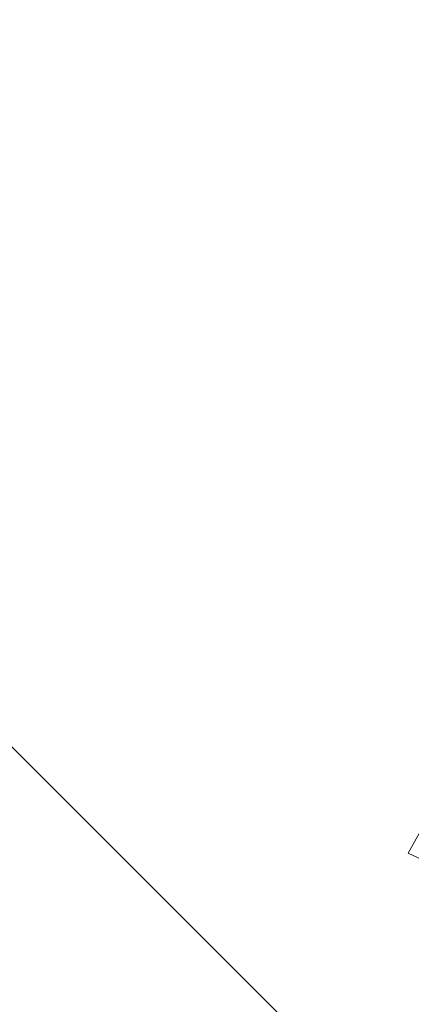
# Model space of a CAD drawing. Header units: millimetres. Extents: x -2624 to 101766, y -16 to 109490.
# Tile 7 of 153: x 95579 to 97621, y 30387 to 35527. Entities that reach past the tile are written whole.
import ezdxf

# ---------------------------------------------------------------- set-up
doc = ezdxf.new("R2010")
doc.units = ezdxf.units.MM
doc.header["$MEASUREMENT"] = 0
doc.layers.add('Nouveau_VRD _ Voirie 3d.VRD', color=7, linetype='Continuous')
doc.layers.add('Nouveau_VRD _ Végétation.VRD', color=7, linetype='Continuous')

# ---------------------------------------------------------------- blocks, each defined once
blk = doc.blocks.new('Élément de coupe_55')
at = {"layer": 'Nouveau_VRD _ Voirie 3d.VRD', "color": 251, "linetype": 'Continuous', "lineweight": 15, "true_color": 0x6a6a6a}
blk.add_line((98641.3, 28627.3), (91741.3, 35527.3), dxfattribs=at)
blk = doc.blocks.new('Élément de coupe_1480')
at = {"layer": 'Nouveau_VRD _ Végétation.VRD', "color": 7, "linetype": 'Continuous', "lineweight": 15}
for p, q in [((97604.6, 31176.3), (97711.8, 31369.4)), ((97804.3, 31082), (97604.6, 31176.3))]:
    blk.add_line(p, q, dxfattribs=at)

msp = doc.modelspace()

# ---------------------------------------------------------------- block references
at = {"layer": 'Nouveau_VRD _ Voirie 3d.VRD', "lineweight": 0}
msp.add_blockref('Élément de coupe_55', (0, 0), dxfattribs=at)
at = {"layer": 'Nouveau_VRD _ Végétation.VRD', "lineweight": 0}
msp.add_blockref('Élément de coupe_1480', (0, 0), dxfattribs=at)

doc.saveas('drawing.dxf')
